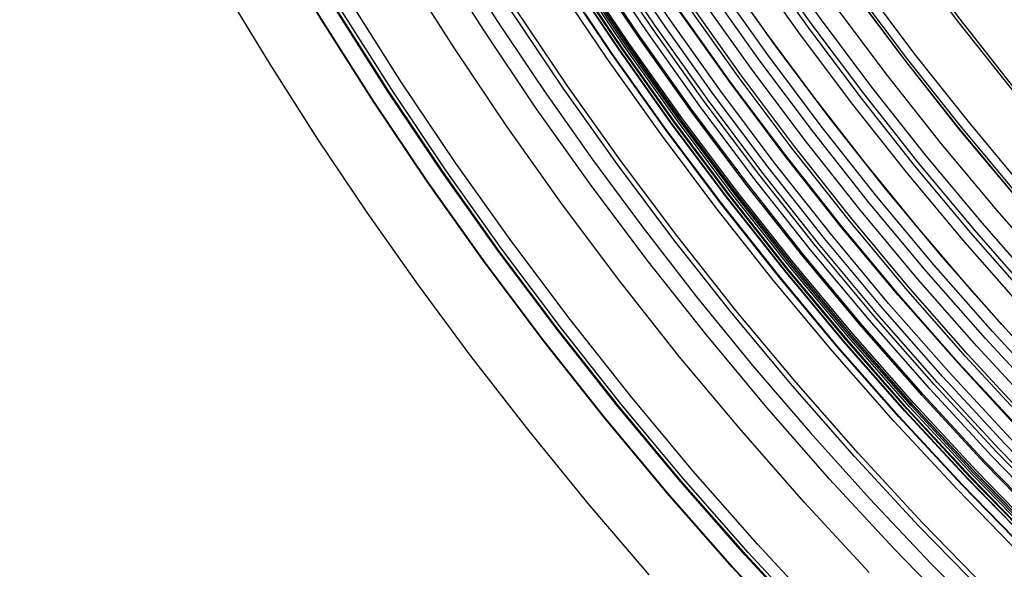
# Model space of a CAD drawing. Header units: millimetres. Extents: x -14 to 488, y -50 to 50.
# Tile 223 of 256: x 422.36 to 431.13, y -22.74 to -17.84. Entities that reach past the tile are written whole.
import ezdxf

# ---------------------------------------------------------------- set-up
doc = ezdxf.new("R2010")
doc.units = ezdxf.units.MM
doc.header["$MEASUREMENT"] = 0
doc.layers.add('Default', color=7, linetype='Continuous')

msp = doc.modelspace()

# ---------------------------------------------------------------- linework, layer by layer
at = {"layer": 'Default', "extrusion": (1.29204e-07, -2.43344e-08, 1)}
msp.add_lwpolyline([(425.4104, 0), (425.4162, -0.5703), (425.4334, -1.1445), (425.4625, -1.7221), (425.5037, -2.3028), (425.557, -2.8864), (425.6228, -3.4723), (425.7012, -4.0604), (425.7925, -4.6501), (425.8967, -5.2412), (426.0139, -5.8332), (426.1445, -6.4256), (426.2883, -7.0181), (426.4456, -7.6102), (426.6164, -8.2016), (426.8008, -8.7917), (426.9987, -9.38), (427.2103, -9.9663), (427.4356, -10.5499), (427.6744, -11.1304), (427.9268, -11.7074), (428.1927, -12.2803), (428.4721, -12.8488), (428.7647, -13.4123), (429.0706, -13.9705), (429.3895, -14.5227), (429.7212, -15.0687), (430.0657, -15.6078), (430.4226, -16.1398), (430.7918, -16.6641), (431.173, -17.1804), (431.5659, -17.6883), (431.9702, -18.1872), (432.3858, -18.677), (432.8121, -19.1571), (433.2489, -19.6272), (433.6959, -20.0871), (434.1526, -20.5363), (434.6187, -20.9746), (435.0938, -21.4017), (435.5775, -21.8173), (436.0693, -22.2211), (436.569, -22.613), (437.0759, -22.9928), (437.5898, -23.3601), (438.1101, -23.715), (438.6363, -24.0571), (439.1682, -24.3865), (439.7051, -24.7029), (440.2467, -25.0064), (440.7924, -25.2968), (441.342, -25.5741), (441.8947, -25.8383), (442.4504, -26.0893), (443.0084, -26.3272), (443.5685, -26.552), (444.13, -26.7638), (444.6927, -26.9626), (445.2561, -27.1485), (445.8198, -27.3216), (446.3833, -27.4821), (446.9464, -27.63), (447.5087, -27.7655), (448.0697, -27.8887), (448.6291, -27.9999), (449.1907, -28.0999), (449.7581, -28.1891), (450.3311, -28.2675), (450.9094, -28.3345), (451.4927, -28.3901), (452.0808, -28.4339), (452.6732, -28.4657), (453.2696, -28.4852), (453.8698, -28.4922), (454.4732, -28.4865), (455.0796, -28.4679), (455.6884, -28.4362), (456.2995, -28.3912), (456.9122, -28.3328), (457.5262, -28.2608), (458.1411, -28.1752), (458.7563, -28.0757), (459.3715, -27.9624), (459.9862, -27.8351), (460.6, -27.6939), (461.2122, -27.5386), (461.8226, -27.3693), (462.4306, -27.186), (463.0356, -26.9888), (463.6374, -26.7776), (464.2353, -26.5526), (464.8289, -26.3139), (465.4177, -26.0616), (466.0014, -25.7959), (466.5793, -25.5168), (467.1511, -25.2247), (467.7163, -24.9197), (468.2744, -24.602), (468.8252, -24.2719), (469.368, -23.9296), (469.9027, -23.5755), (470.4287, -23.2098), (470.9457, -22.8329), (471.4533, -22.445), (471.9512, -22.0466), (472.4391, -21.638), (472.9167, -21.2195), (473.3837, -20.7916), (473.8399, -20.3547), (474.2849, -19.909), (474.7185, -19.4552), (475.1406, -18.9935), (475.551, -18.5244), (475.9495, -18.0484), (476.3359, -17.5658), (476.7101, -17.0771), (477.072, -16.5827), (477.4215, -16.0832), (477.7586, -15.5788), (478.0832, -15.0701), (478.3952, -14.5574), (478.6948, -14.0412), (478.9817, -13.522), (479.2562, -13.0001), (479.5182, -12.476), (479.7678, -11.95), (480.005, -11.4225), (480.2299, -10.894), (480.4427, -10.3648)], dxfattribs=at)
at = {"layer": 'Default'}
for points in [[(436.7603, -26.2205), (436.0935, -25.7723), (435.437, -25.306), (434.7914, -24.822), (434.1574, -24.3207), (433.5357, -23.8026), (432.927, -23.268), (432.332, -22.7174), (431.7512, -22.1515), (431.1853, -21.5707), (430.6347, -20.9756), (430.1001, -20.367), (429.5819, -19.7453), (429.0806, -19.1113), (428.5967, -18.4657), (428.1304, -17.8091), (427.6822, -17.1424), (427.2523, -16.4662), (426.8411, -15.7812), (426.4488, -15.0884), (426.0755, -14.3883), (425.7214, -13.6818), (425.3866, -12.9696), (425.0712, -12.2525)], [(436.6357, -26.411), (435.9641, -25.9596), (435.3028, -25.4899), (434.6525, -25.0024), (434.0139, -24.4975), (433.3877, -23.9756), (432.7746, -23.4371), (432.1752, -22.8825), (431.5902, -22.3125), (431.0202, -21.7274), (430.4656, -21.1281), (429.9271, -20.515), (429.4052, -19.8888), (428.9003, -19.2502), (428.4128, -18.5999), (427.9431, -17.9386), (427.4916, -17.267), (427.0587, -16.5858), (426.6445, -15.8959), (426.2493, -15.198), (425.8733, -14.4928), (425.5166, -13.7812), (425.1794, -13.0638), (424.8617, -12.3415)], [(436.666, -26.3647), (435.9956, -25.914), (435.3354, -25.4452), (434.6862, -24.9586), (434.0488, -24.4545), (433.4237, -23.9335), (432.8117, -23.396), (432.2133, -22.8424), (431.6294, -22.2733), (431.0603, -21.6893), (430.5067, -21.091), (429.9692, -20.479), (429.4481, -19.8539), (428.9441, -19.2164), (428.4575, -18.5673), (427.9886, -17.9071), (427.538, -17.2367), (427.1057, -16.5568), (426.6923, -15.8681), (426.2978, -15.1714), (425.9224, -14.4674), (425.5664, -13.757), (425.2298, -13.0409), (424.9126, -12.3199)], [(436.6848, -26.3359), (436.0151, -25.8857), (435.3557, -25.4174), (434.7072, -24.9313), (434.0705, -24.4278), (433.4461, -23.9074), (432.8347, -23.3704), (432.237, -22.8174), (431.6537, -22.249), (431.0852, -21.6656), (430.5323, -21.068), (429.9953, -20.4566), (429.4749, -19.8322), (428.9714, -19.1954), (428.4853, -18.547), (428.0169, -17.8875), (427.5668, -17.2179), (427.135, -16.5387), (426.722, -15.8507), (426.3279, -15.1548), (425.953, -14.4516), (425.5973, -13.742), (425.2611, -13.0267), (424.9443, -12.3064)], [(436.7222, -26.2788), (436.0539, -25.8296), (435.3959, -25.3623), (434.7489, -24.8772), (434.1135, -24.3748), (433.4904, -23.8555), (432.8804, -23.3197), (432.284, -22.7679), (431.7019, -22.2007), (431.1347, -21.6186), (430.583, -21.0223), (430.0472, -20.4123), (429.5278, -19.7892), (429.0254, -19.1538), (428.5404, -18.5067), (428.0731, -17.8487), (427.6239, -17.1805), (427.1931, -16.5028), (426.7809, -15.8163), (426.3877, -15.1219), (426.0136, -14.4203), (425.6587, -13.7122), (425.3232, -12.9984), (425.0071, -12.2797)], [(436.9338, -24.5563), (436.3083, -24.112), (435.6931, -23.6509), (435.089, -23.1732), (434.4967, -22.6795), (433.9167, -22.1701), (433.3498, -21.6455), (432.7964, -21.1063), (432.2571, -20.5529), (431.7326, -19.9859), (431.2232, -19.406), (430.7295, -18.8136), (430.2518, -18.2096), (429.7907, -17.5944), (429.3464, -16.9688), (428.9194, -16.3336), (428.5098, -15.6893), (428.118, -15.0366), (427.7441, -14.3764), (427.3885, -13.7094), (427.0511, -13.0362), (426.7321, -12.3576)], [(436.9354, -24.554), (436.3099, -24.1098), (435.6948, -23.6487), (435.0907, -23.1711), (434.4985, -22.6774), (433.9186, -22.1681), (433.3516, -21.6436), (432.7983, -21.1044), (432.2591, -20.551), (431.7346, -19.9841), (431.2253, -19.4042), (430.7316, -18.8119), (430.254, -18.2079), (429.7929, -17.5928), (429.3487, -16.9673), (428.9216, -16.3321), (428.5121, -15.6878), (428.1203, -15.0353), (427.7465, -14.3751), (427.3909, -13.7081), (427.0535, -13.035), (426.7346, -12.3565)], [(436.9485, -24.535), (436.3235, -24.0911), (435.7089, -23.6304), (435.1053, -23.1532), (434.5135, -22.6599), (433.934, -22.1509), (433.3675, -21.6268), (432.8146, -21.088), (432.2759, -20.5351), (431.7517, -19.9687), (431.2428, -19.3892), (430.7495, -18.7974), (430.2723, -18.1938), (429.8115, -17.5792), (429.3677, -16.9542), (428.941, -16.3194), (428.5317, -15.6757), (428.1403, -15.0236), (427.7668, -14.364), (427.4114, -13.6975), (427.0743, -13.0249), (426.7556, -12.3469)], [(436.9929, -24.4707), (436.3696, -24.028), (435.7565, -23.5685), (435.1546, -23.0925), (434.5643, -22.6005), (433.9864, -22.0929), (433.4214, -21.5701), (432.8699, -21.0328), (432.3325, -20.4813), (431.8098, -19.9163), (431.3022, -19.3384), (430.8102, -18.7481), (430.3342, -18.1461), (429.8747, -17.5331), (429.432, -16.9097), (429.0064, -16.2767), (428.5983, -15.6346), (428.2078, -14.9843), (427.8353, -14.3264), (427.4808, -13.6616), (427.1446, -12.9908), (426.8268, -12.3146)], [(429.4147, -23.2518), (428.8213, -22.6104), (428.245, -21.9543), (427.6865, -21.2842), (427.1461, -20.6008), (426.6244, -19.9048), (426.1218, -19.1971), (425.6387, -18.4784), (425.1753, -17.7495), (424.7321, -17.0112), (424.3091, -16.2643), (423.9067, -15.5096), (423.5251, -14.7481), (423.1642, -13.9804), (422.8242, -13.2074), (422.5052, -12.43)], [(429.4199, -23.2469), (428.8266, -22.6056), (428.2504, -21.9497), (427.692, -21.2797), (427.1518, -20.5964), (426.6302, -19.9006), (426.1277, -19.1931), (425.6446, -18.4745), (425.1814, -17.7457), (424.7382, -17.0076), (424.3154, -16.2609), (423.9131, -15.5064), (423.5315, -14.745), (423.1707, -13.9774), (422.8308, -13.2046), (422.5118, -12.4274)], [(429.4418, -23.2261), (428.849, -22.5854), (428.2734, -21.93), (427.7154, -21.2606), (427.1757, -20.578), (426.6546, -19.8828), (426.1525, -19.1759), (425.6699, -18.458), (425.2071, -17.7299), (424.7643, -16.9924), (424.3418, -16.2463), (423.9399, -15.4925), (423.5586, -14.7318), (423.1982, -13.9649), (422.8586, -13.1928), (422.5399, -12.4162)], [(429.5214, -23.1506), (428.9305, -22.5119), (428.3568, -21.8587), (427.8006, -21.1915), (427.2626, -20.5111), (426.7432, -19.8181), (426.2428, -19.1135), (425.7617, -18.3979), (425.3004, -17.6722), (424.8591, -16.9371), (424.438, -16.1935), (424.0374, -15.4421), (423.6573, -14.6838), (423.298, -13.9195), (422.9596, -13.1499), (422.6419, -12.3758)], [(436.4871, -26.6383), (435.8097, -26.183), (435.1427, -25.7093), (434.4868, -25.2176), (433.8427, -24.7083), (433.2111, -24.1819), (432.5928, -23.6388), (431.9882, -23.0794), (431.3982, -22.5045), (430.8232, -21.9144), (430.2639, -21.3099), (429.7208, -20.6915), (429.1943, -20.06), (428.6851, -19.4159), (428.1934, -18.76), (427.7197, -18.0929), (427.2643, -17.4156), (426.8276, -16.7286), (426.4099, -16.0327), (426.0113, -15.3288), (425.632, -14.6176), (425.2723, -13.8998), (424.9322, -13.1763), (424.6118, -12.4478)], [(436.4909, -26.6325), (435.8137, -26.1772), (435.1468, -25.7036), (434.4911, -25.2121), (433.8471, -24.7029), (433.2157, -24.1766), (432.5975, -23.6336), (431.9931, -23.0744), (431.4031, -22.4995), (430.8283, -21.9096), (430.2691, -21.3052), (429.7261, -20.687), (429.1998, -20.0555), (428.6906, -19.4116), (428.199, -18.7558), (427.7255, -18.089), (427.2702, -17.4117), (426.8336, -16.7249), (426.4159, -16.0292), (426.0174, -15.3254), (425.6382, -14.6144), (425.2786, -13.8967), (424.9386, -13.1734), (424.6182, -12.445)], [(436.504, -26.6125), (435.8273, -26.1576), (435.1609, -25.6843), (434.5057, -25.1931), (433.8622, -24.6843), (433.2312, -24.1584), (432.6135, -23.6158), (432.0095, -23.057), (431.42, -22.4826), (430.8456, -21.8932), (430.2869, -21.2892), (429.7443, -20.6714), (429.2183, -20.0405), (428.7096, -19.397), (428.2183, -18.7417), (427.7451, -18.0754), (427.2902, -17.3987), (426.8539, -16.7124), (426.4366, -16.0172), (426.0383, -15.3139), (425.6595, -14.6034), (425.3001, -13.8863), (424.9603, -13.1635), (424.6402, -12.4357)], [(436.5136, -26.5979), (435.8372, -26.1432), (435.1712, -25.6702), (434.5163, -25.1793), (433.8732, -24.6708), (433.2426, -24.1451), (432.6251, -23.6028), (432.0215, -23.0444), (431.4324, -22.4703), (430.8583, -21.8811), (430.2998, -21.2775), (429.7575, -20.6601), (429.2319, -20.0295), (428.7234, -19.3864), (428.2325, -18.7315), (427.7595, -18.0655), (427.3048, -17.3891), (426.8688, -16.7032), (426.4516, -16.0084), (426.0536, -15.3055), (425.675, -14.5954), (425.3158, -13.8787), (424.9762, -13.1562), (424.6563, -12.4288)], [(436.5214, -26.5859), (435.8453, -26.1315), (435.1796, -25.6587), (434.525, -25.168), (433.8822, -24.6597), (433.2518, -24.1343), (432.6347, -23.5923), (432.0313, -23.0341), (431.4425, -22.4602), (430.8686, -21.8713), (430.3104, -21.268), (429.7683, -20.6508), (429.2429, -20.0205), (428.7347, -19.3777), (428.244, -18.7231), (427.7712, -18.0574), (427.3167, -17.3813), (426.8809, -16.6957), (426.4639, -16.0012), (426.0661, -15.2987), (425.6876, -14.5888), (425.3286, -13.8725), (424.9892, -13.1504), (424.6694, -12.4233)], [(436.5226, -26.5841), (435.8466, -26.1297), (435.1809, -25.6569), (434.5263, -25.1663), (433.8836, -24.658), (433.2533, -24.1326), (432.6362, -23.5906), (432.0329, -23.0324), (431.444, -22.4587), (430.8702, -21.8698), (430.312, -21.2665), (429.77, -20.6494), (429.2447, -20.0191), (428.7364, -19.3763), (428.2457, -18.7218), (427.773, -18.0561), (427.3186, -17.3801), (426.8828, -16.6945), (426.4659, -16.0001), (426.0681, -15.2976), (425.6896, -14.5878), (425.3306, -13.8715), (424.9912, -13.1494), (424.6714, -12.4224)], [(436.5311, -26.5711), (435.8554, -26.1169), (435.1901, -25.6444), (434.5358, -25.1539), (433.8934, -24.646), (433.2634, -24.1209), (432.6466, -23.5791), (432.0436, -23.0212), (431.455, -22.4477), (430.8815, -21.8591), (430.3236, -21.2561), (429.7818, -20.6393), (429.2567, -20.0093), (428.7487, -19.3669), (428.2583, -18.7126), (427.7858, -18.0473), (427.3316, -17.3716), (426.896, -16.6864), (426.4793, -15.9923), (426.0817, -15.2901), (425.7034, -14.5807), (425.3446, -13.8647), (425.0053, -13.143), (424.6857, -12.4163)], [(436.586, -26.487), (435.9125, -26.0343), (435.2493, -25.5632), (434.5971, -25.0744), (433.9567, -24.568), (433.3287, -24.0445), (432.7138, -23.5045), (432.1127, -22.9483), (431.526, -22.3766), (430.9543, -21.79), (430.3982, -21.1889), (429.8581, -20.574), (429.3347, -19.946), (428.8283, -19.3056), (428.3394, -18.6534), (427.8684, -17.9902), (427.4157, -17.3166), (426.9814, -16.6336), (426.566, -15.9417), (426.1697, -15.2417), (425.7926, -14.5345), (425.4349, -13.8208), (425.0967, -13.1014), (424.7782, -12.377)], [(436.5934, -26.4758), (435.9201, -26.0232), (435.2572, -25.5524), (434.6053, -25.0637), (433.9651, -24.5575), (433.3374, -24.0343), (432.7228, -23.4945), (432.122, -22.9386), (431.5355, -22.3671), (430.9641, -21.7807), (430.4082, -21.1799), (429.8684, -20.5653), (429.3451, -19.9375), (428.839, -19.2974), (428.3503, -18.6455), (427.8795, -17.9825), (427.4269, -17.3093), (426.9929, -16.6265), (426.5777, -15.9349), (426.1815, -15.2353), (425.8046, -14.5284), (425.447, -13.815), (425.109, -13.0959), (424.7905, -12.3718)], [(436.8165, -24.7261), (436.1866, -24.2787), (435.5672, -23.8144), (434.9589, -23.3335), (434.3625, -22.8363), (433.7785, -22.3234), (433.2076, -21.7952), (432.6504, -21.2523), (432.1075, -20.695), (431.5793, -20.1241), (431.0664, -19.5402), (430.5692, -18.9437), (430.0883, -18.3355), (429.6239, -17.7161), (429.1766, -17.0862), (428.7466, -16.4465), (428.3342, -15.7977), (427.9397, -15.1406), (427.5632, -14.4759), (427.2051, -13.8042), (426.8654, -13.1264), (426.5442, -12.4431)], [(429.3008, -23.36), (428.7046, -22.7156), (428.1257, -22.0564), (427.5645, -21.3832), (427.0216, -20.6966), (426.4975, -19.9974), (425.9926, -19.2864), (425.5072, -18.5644), (425.0417, -17.8321), (424.5963, -17.0903), (424.1714, -16.34), (423.7672, -15.5818), (423.3837, -14.8167), (423.0212, -14.0454), (422.6796, -13.2689), (422.3591, -12.4878)], [(429.3038, -23.3571), (428.7077, -22.7128), (428.1288, -22.0537), (427.5677, -21.3806), (427.0249, -20.6941), (426.5009, -19.995), (425.996, -19.2841), (425.5107, -18.5621), (425.0452, -17.8299), (424.5999, -17.0882), (424.1751, -16.338), (423.7709, -15.5799), (423.3875, -14.8149), (423.025, -14.0437), (422.6835, -13.2672), (422.363, -12.4863)], [(431.8797, -23.1937), (431.2867, -22.6159), (430.7089, -22.023), (430.1468, -21.4154), (429.601, -20.794), (429.072, -20.1593), (428.5602, -19.512), (428.0661, -18.8529), (427.59, -18.1825), (427.1324, -17.5018), (426.6936, -16.8114), (426.2737, -16.1121), (425.8731, -15.4047), (425.492, -14.69), (425.1305, -13.9686), (424.7887, -13.2415), (424.4667, -12.5094)], [(436.4327, -26.7215), (435.7532, -26.2647), (435.0841, -25.7896), (434.4262, -25.2964), (433.7801, -24.7855), (433.1465, -24.2574), (432.5262, -23.7126), (431.9198, -23.1515), (431.3279, -22.5748), (430.7512, -21.9829), (430.1901, -21.3765), (429.6453, -20.7561), (429.1172, -20.1226), (428.6063, -19.4765), (428.1131, -18.8185), (427.6379, -18.1494), (427.1812, -17.47), (426.7431, -16.7808), (426.324, -16.0828), (425.9242, -15.3767), (425.5437, -14.6632), (425.1829, -13.9432), (424.8417, -13.2174), (424.5203, -12.4866)], [(436.435, -26.7181), (435.7556, -26.2614), (435.0866, -25.7863), (434.4287, -25.2931), (433.7827, -24.7823), (433.1492, -24.2543), (432.529, -23.7095), (431.9226, -23.1485), (431.3308, -22.5719), (430.7541, -21.98), (430.1931, -21.3737), (429.6484, -20.7535), (429.1204, -20.12), (428.6096, -19.474), (428.1164, -18.8161), (427.6413, -18.1471), (427.1846, -17.4677), (426.7466, -16.7787), (426.3276, -16.0807), (425.9278, -15.3747), (425.5474, -14.6613), (425.1866, -13.9414), (424.8455, -13.2157), (424.5241, -12.485)], [(436.4732, -26.6596), (435.7953, -26.2039), (435.1277, -25.7298), (434.4713, -25.2378), (433.8267, -24.7281), (433.1946, -24.2012), (432.5757, -23.6577), (431.9707, -23.0979), (431.3802, -22.5225), (430.8048, -21.932), (430.245, -21.3269), (429.7015, -20.7081), (429.1746, -20.076), (428.6649, -19.4314), (428.1728, -18.775), (427.6988, -18.1074), (427.243, -17.4295), (426.806, -16.742), (426.3879, -16.0456), (425.989, -15.3411), (425.6094, -14.6293), (425.2494, -13.9109), (424.909, -13.1868), (424.5884, -12.4577)], [(436.4748, -26.6572), (435.7969, -26.2015), (435.1294, -25.7275), (434.4731, -25.2355), (433.8285, -24.7258), (433.1965, -24.199), (432.5777, -23.6555), (431.9727, -23.0958), (431.3822, -22.5204), (430.8069, -21.93), (430.2472, -21.325), (429.7036, -20.7062), (429.1768, -20.0742), (428.6672, -19.4296), (428.1752, -18.7733), (427.7011, -18.1058), (427.2455, -17.4279), (426.8085, -16.7404), (426.3904, -16.0441), (425.9915, -15.3397), (425.612, -14.6279), (425.252, -13.9096), (424.9117, -13.1856), (424.591, -12.4566)], [(436.7183, -24.8681), (436.0848, -24.4182), (435.4618, -23.9512), (434.8501, -23.4675), (434.2502, -22.9675), (433.6629, -22.4517), (433.0887, -21.9205), (432.5283, -21.3744), (431.9822, -20.814), (431.451, -20.2398), (430.9351, -19.6525), (430.4351, -19.0526), (429.9514, -18.4409), (429.4844, -17.8179), (429.0345, -17.1844), (428.602, -16.541), (428.1873, -15.8885), (427.7905, -15.2276), (427.4119, -14.559), (427.0517, -13.8835), (426.71, -13.2018), (426.387, -12.5146)], [(436.5884, -25.0562), (435.9501, -24.6028), (435.3224, -24.1323), (434.706, -23.645), (434.1016, -23.1412), (433.5099, -22.6214), (432.9314, -22.0862), (432.3667, -21.536), (431.8165, -20.9713), (431.2812, -20.3928), (430.7615, -19.801), (430.2577, -19.1966), (429.7704, -18.5803), (429.2998, -17.9526), (428.8465, -17.3143), (428.4108, -16.6661), (427.9929, -16.0086), (427.5931, -15.3428), (427.2116, -14.6691), (426.8487, -13.9885), (426.5044, -13.3016), (426.179, -12.6092)], [(436.642, -24.9786), (436.0057, -24.5267), (435.3799, -24.0576), (434.7655, -23.5717), (434.163, -23.0695), (433.573, -22.5514), (432.9963, -22.0178), (432.4334, -21.4693), (431.8849, -20.9064), (431.3513, -20.3296), (430.8332, -19.7397), (430.3309, -19.1372), (429.8451, -18.5227), (429.376, -17.897), (428.9241, -17.2607), (428.4897, -16.6145), (428.0731, -15.9591), (427.6745, -15.2952), (427.2943, -14.6237), (426.9325, -13.9452), (426.5893, -13.2604), (426.2648, -12.5702)], [(436.6656, -24.9444), (436.0302, -24.4931), (435.4053, -24.0247), (434.7917, -23.5395), (434.19, -23.038), (433.6008, -22.5205), (433.0249, -21.9877), (432.4628, -21.4399), (431.915, -20.8778), (431.3821, -20.3018), (430.8647, -19.7127), (430.3632, -19.111), (429.878, -18.4974), (429.4096, -17.8725), (428.9583, -17.2371), (428.5245, -16.5917), (428.1084, -15.9372), (427.7104, -15.2743), (427.3307, -14.6037), (426.9694, -13.9261), (426.6267, -13.2423), (426.3026, -12.553)], [(430.9529, -22.9498), (430.3665, -22.3481), (429.7961, -21.7316), (429.2423, -21.101), (428.7054, -20.4569), (428.186, -19.8001), (427.6846, -19.1312), (427.2016, -18.451), (426.7372, -17.7602), (426.2919, -17.0596), (425.8658, -16.35), (425.4593, -15.6322), (425.0726, -14.9068), (424.7057, -14.1749), (424.3589, -13.437), (424.0321, -12.6941)], [(430.9838, -22.9189), (430.3982, -22.318), (429.8286, -21.7023), (429.2755, -21.0726), (428.7393, -20.4294), (428.2207, -19.7734), (427.7199, -19.1054), (427.2375, -18.4261), (426.7738, -17.7363), (426.329, -17.0367), (425.9036, -16.328), (425.4976, -15.6111), (425.1114, -14.8868), (424.745, -14.1558), (424.3987, -13.4189), (424.0724, -12.677)], [(436.4532, -25.2519), (435.8099, -24.795), (435.1773, -24.3208), (434.5561, -23.8296), (433.947, -23.3219), (433.3506, -22.7981), (432.7676, -22.2587), (432.1985, -21.7042), (431.644, -21.1351), (431.1046, -20.5521), (430.5807, -19.9557), (430.073, -19.3466), (429.5819, -18.7254), (429.1077, -18.0928), (428.6508, -17.4495), (428.2117, -16.7962), (427.7905, -16.1337), (427.3876, -15.4626), (427.0032, -14.7837), (426.6374, -14.0977), (426.2905, -13.4055), (425.9624, -12.7077)], [(437.0019, -25.8509), (436.3446, -25.409), (435.6973, -24.9493), (435.0608, -24.4721), (434.4357, -23.9779), (433.8228, -23.4671), (433.2227, -22.94), (432.6361, -22.3972), (432.0634, -21.8392), (431.5055, -21.2666), (430.9627, -20.68), (430.4356, -20.0799), (429.9247, -19.467), (429.4305, -18.8419), (428.9534, -18.2054), (428.4937, -17.5581), (428.0518, -16.9008), (427.628, -16.2341), (427.2226, -15.5588), (426.8358, -14.8757), (426.4677, -14.1855), (426.1186, -13.4889), (425.7886, -12.7868)], [(437.0501, -25.7772), (436.3946, -25.3365), (435.7492, -24.8781), (435.1145, -24.4024), (434.4912, -23.9095), (433.8801, -23.4001), (433.2817, -22.8746), (432.6967, -22.3333), (432.1257, -21.7769), (431.5694, -21.206), (431.0281, -20.621), (430.5026, -20.0226), (429.9931, -19.4114), (429.5003, -18.7882), (429.0245, -18.1535), (428.5662, -17.508), (428.1255, -16.8526), (427.7029, -16.1878), (427.2987, -15.5144), (426.913, -14.8333), (426.546, -14.145), (426.1979, -13.4504), (425.8688, -12.7503)], [(436.6541, -23.6381), (436.051, -23.186), (435.4588, -22.7178), (434.8781, -22.2337), (434.3095, -21.7344), (433.7537, -21.2201), (433.2112, -20.6915), (432.6826, -20.149), (432.1683, -19.5931), (431.6689, -19.0246), (431.1849, -18.4439), (430.7167, -17.8517), (430.2646, -17.2486), (429.8291, -16.6353), (429.4104, -16.0125), (429.0089, -15.3809), (428.6248, -14.7411), (428.2583, -14.0939), (427.9096, -13.4399), (427.5788, -12.78)], [(436.6689, -23.6177), (436.0664, -23.166), (435.4747, -22.6982), (434.8945, -22.2146), (434.3264, -21.7156), (433.7711, -21.2018), (433.2291, -20.6736), (432.7009, -20.1316), (432.1871, -19.5762), (431.6881, -19.0082), (431.2045, -18.428), (430.7367, -17.8363), (430.285, -17.2337), (429.8498, -16.621), (429.4315, -15.9987), (429.0303, -15.3676), (428.6466, -14.7284), (428.2804, -14.0817), (427.932, -13.4284), (427.6015, -12.769)], [(430.7412, -23.1615), (430.1494, -22.5542), (429.5738, -21.9321), (429.0148, -21.2956), (428.473, -20.6456), (427.9488, -19.9827), (427.4428, -19.3077), (426.9553, -18.6212), (426.4866, -17.924), (426.0372, -17.217), (425.6072, -16.5008), (425.197, -15.7763), (424.8067, -15.0443), (424.4364, -14.3056), (424.0864, -13.5609), (423.7566, -12.8112)], [(436.8711, -26.051), (436.2086, -25.6057), (435.5563, -25.1425), (434.9149, -24.6616), (434.285, -24.1636), (433.6673, -23.6488), (433.0626, -23.1176), (432.4714, -22.5706), (431.8944, -22.0083), (431.3321, -21.4313), (430.7851, -20.8401), (430.2539, -20.2353), (429.7391, -19.6177), (429.241, -18.9878), (428.7602, -18.3464), (428.297, -17.6941), (427.8516, -17.0316), (427.4246, -16.3598), (427.016, -15.6793), (426.6262, -14.9909), (426.2553, -14.2953), (425.9035, -13.5933), (425.5709, -12.8858)], [(436.8861, -26.028), (436.2243, -25.5831), (435.5725, -25.1202), (434.9317, -24.6398), (434.3023, -24.1422), (433.6852, -23.6278), (433.081, -23.0972), (432.4903, -22.5507), (431.9138, -21.9889), (431.352, -21.4123), (430.8055, -20.8217), (430.2748, -20.2174), (429.7605, -19.6003), (429.2629, -18.971), (428.7824, -18.3301), (428.3196, -17.6784), (427.8747, -17.0166), (427.448, -16.3453), (427.0398, -15.6654), (426.6503, -14.9776), (426.2798, -14.2827), (425.9283, -13.5813), (425.596, -12.8744)], [(436.9455, -25.9373), (436.2859, -25.4939), (435.6365, -25.0327), (434.9978, -24.5539), (434.3707, -24.058), (433.7557, -23.5455), (433.1536, -23.0166), (432.565, -22.472), (431.9905, -21.9122), (431.4306, -21.3377), (430.886, -20.7491), (430.3572, -20.147), (429.8446, -19.532), (429.3488, -18.9049), (428.87, -18.2662), (428.4088, -17.6168), (427.9654, -16.9572), (427.5402, -16.2883), (427.1334, -15.6108), (426.7453, -14.9254), (426.3761, -14.2329), (426.0258, -13.534), (425.6946, -12.8295)], [(429.9271, -22.7654), (429.346, -22.1374), (428.7818, -21.495), (428.2349, -20.8389), (427.7059, -20.1698), (427.1951, -19.4884), (426.703, -18.7955), (426.23, -18.0918), (425.7763, -17.3781), (425.3423, -16.6553), (424.9283, -15.924), (424.5343, -15.1852), (424.1606, -14.4395), (423.8073, -13.6879), (423.4744, -12.9311)], [(436.8216, -26.1267), (436.1572, -25.6801), (435.503, -25.2155), (434.8597, -24.7332), (434.228, -24.2337), (433.6086, -23.7174), (433.0021, -23.1847), (432.4092, -22.6362), (431.8304, -22.0722), (431.2665, -21.4935), (430.7179, -20.9006), (430.1853, -20.2941), (429.6689, -19.6747), (429.1694, -19.0429), (428.6872, -18.3996), (428.2226, -17.7454), (427.776, -17.0811), (427.3477, -16.4073), (426.9379, -15.7248), (426.547, -15.0344), (426.175, -14.3368), (425.8222, -13.6328), (425.4886, -12.9232)], [(436.8252, -26.1212), (436.161, -25.6747), (435.5069, -25.2102), (434.8637, -24.7281), (434.2321, -24.2287), (433.6128, -23.7124), (433.0065, -23.1799), (432.4137, -22.6314), (431.8351, -22.0676), (431.2713, -21.489), (430.7228, -20.8962), (430.1902, -20.2898), (429.674, -19.6705), (429.1746, -19.0389), (428.6925, -18.3958), (428.228, -17.7417), (427.7815, -17.0775), (427.3532, -16.4038), (426.9436, -15.7215), (426.5527, -15.0312), (426.1808, -14.3338), (425.8281, -13.63), (425.4946, -12.9205)], [(426.4678, -13.7654), (426.7898, -14.3892), (427.126, -15.0055), (427.4762, -15.614), (427.8402, -16.2142), (428.2178, -16.8061), (428.6089, -17.3891), (429.0131, -17.963), (429.4305, -18.5276), (429.8869, -19.1154), (430.3574, -19.692), (430.8418, -20.2571), (431.3397, -20.8102), (431.8509, -21.3512), (432.375, -21.8796), (432.9118, -22.3951), (433.4609, -22.8975), (434.0458, -23.4064), (434.6433, -23.9005), (435.2531, -24.3792), (435.8748, -24.8425), (436.508, -25.2899)], [(426.4678, -13.7654), (426.7898, -14.3892), (427.126, -15.0055), (427.4762, -15.614), (427.8402, -16.2142), (428.2178, -16.8061), (428.6089, -17.3891), (429.0131, -17.963), (429.4305, -18.5276), (429.8869, -19.1154), (430.3574, -19.692), (430.8418, -20.2571), (431.3397, -20.8102), (431.8509, -21.3512), (432.375, -21.8796), (432.9118, -22.3951), (433.4609, -22.8975), (434.0458, -23.4064), (434.6433, -23.9005), (435.2531, -24.3792), (435.8748, -24.8425), (436.508, -25.2899)], [(424.7562, -14.6242), (425.0983, -15.2869), (425.4555, -15.9417), (425.8275, -16.5881), (426.2142, -17.2258), (426.6154, -17.8545), (427.0309, -18.4739), (427.4604, -19.0837), (427.9037, -19.6835), (428.3886, -20.308), (428.8885, -20.9206), (429.4031, -21.5209), (429.9321, -22.1085), (430.4752, -22.6832), (431.032, -23.2446), (431.6022, -23.7923), (432.1856, -24.326), (432.807, -24.8667), (433.4418, -25.3915), (434.0896, -25.9002), (434.7501, -26.3923), (435.4228, -26.8676), (436.1072, -27.3258), (436.803, -27.7666)], [(424.7562, -14.6242), (425.0983, -15.2869), (425.4555, -15.9417), (425.8275, -16.5881), (426.2142, -17.2258), (426.6154, -17.8545), (427.0309, -18.4739), (427.4604, -19.0837), (427.9037, -19.6835), (428.3886, -20.308), (428.8885, -20.9206), (429.4031, -21.5209), (429.9321, -22.1085), (430.4752, -22.6832), (431.032, -23.2446), (431.6022, -23.7923), (432.1856, -24.326), (432.807, -24.8667), (433.4418, -25.3915), (434.0896, -25.9002), (434.7501, -26.3923), (435.4228, -26.8676), (436.1072, -27.3258), (436.803, -27.7666)], [(423.0446, -15.4829), (423.4068, -16.1846), (423.785, -16.8778), (424.1789, -17.5622), (424.5883, -18.2373), (425.013, -18.903), (425.4529, -19.5588), (425.9076, -20.2043), (426.377, -20.8393), (426.8903, -21.5005), (427.4196, -22.1491), (427.9644, -22.7846)], [(423.0446, -15.4829), (423.4068, -16.1846), (423.785, -16.8778), (424.1789, -17.5622), (424.5883, -18.2373), (425.013, -18.903), (425.4529, -19.5588), (425.9076, -20.2043), (426.377, -20.8393), (426.8903, -21.5005), (427.4196, -22.1491), (427.9644, -22.7846)]]:
    msp.add_lwpolyline(points, dxfattribs=at)
at = {"layer": 'Default', "extrusion": (-0.60361, 0.79728, 0)}
for points in [[(-327.363, 20.26), (-327.3635, 20.3055), (-327.3649, 20.3514), (-327.3673, 20.3977), (-327.3707, 20.4443), (-327.3752, 20.4912), (-327.3807, 20.5384), (-327.3873, 20.5857), (-327.395, 20.6333), (-327.4037, 20.681), (-327.4136, 20.7288), (-327.4247, 20.7766), (-327.4369, 20.8245), (-327.4503, 20.8723), (-327.4648, 20.9201), (-327.4805, 20.9677), (-327.4974, 21.0152), (-327.5155, 21.0624), (-327.5348, 21.1094), (-327.5553, 21.156), (-327.5769, 21.2023), (-327.5997, 21.2481), (-327.6237, 21.2935), (-327.6488, 21.3384), (-327.6751, 21.3826), (-327.7025, 21.4263), (-327.731, 21.4693), (-327.7606, 21.5116), (-327.7912, 21.5531), (-327.8229, 21.5938), (-327.8556, 21.6337), (-327.8893, 21.6727), (-327.9239, 21.7107), (-327.9594, 21.7478), (-327.9957, 21.7838), (-328.0329, 21.8188), (-328.0709, 21.8528), (-328.1097, 21.8856), (-328.1492, 21.9173), (-328.1893, 21.9478), (-328.23, 21.9772), (-328.2714, 22.0053), (-328.3132, 22.0323), (-328.3556, 22.058), (-328.3984, 22.0824), (-328.4416, 22.1056), (-328.4851, 22.1275), (-328.5289, 22.1482), (-328.573, 22.1676), (-328.6173, 22.1857), (-328.6618, 22.2025), (-328.7064, 22.2181), (-328.751, 22.2324), (-328.7957, 22.2455), (-328.8403, 22.2573), (-328.8849, 22.268), (-328.9295, 22.2774), (-328.9738, 22.2856), (-329.0181, 22.2926), (-329.0621, 22.2985), (-329.1058, 22.3033), (-329.1493, 22.307), (-329.1925, 22.3096), (-329.2354, 22.3111), (-329.2779, 22.3116), (-329.3204, 22.3111), (-329.3633, 22.3096), (-329.4065, 22.307), (-329.45, 22.3033), (-329.4937, 22.2985), (-329.5378, 22.2926), (-329.582, 22.2856), (-329.6264, 22.2774), (-329.6709, 22.268), (-329.7155, 22.2573), (-329.7601, 22.2455), (-329.8048, 22.2324), (-329.8495, 22.2181), (-329.894, 22.2025), (-329.9385, 22.1857), (-329.9828, 22.1676), (-330.0269, 22.1482), (-330.0707, 22.1275), (-330.1142, 22.1056), (-330.1574, 22.0824), (-330.2002, 22.058), (-330.2426, 22.0323), (-330.2844, 22.0053), (-330.3258, 21.9772), (-330.3665, 21.9478), (-330.4067, 21.9173), (-330.4461, 21.8856), (-330.4849, 21.8528), (-330.5229, 21.8188), (-330.5601, 21.7838), (-330.5965, 21.7478), (-330.632, 21.7107), (-330.6666, 21.6727), (-330.7002, 21.6337), (-330.7329, 21.5938), (-330.7646, 21.5531), (-330.7952, 21.5116), (-330.8248, 21.4693), (-330.8533, 21.4263), (-330.8807, 21.3826), (-330.907, 21.3384), (-330.9321, 21.2935), (-330.9561, 21.2481), (-330.9789, 21.2023), (-331.0006, 21.156), (-331.021, 21.1094), (-331.0403, 21.0624), (-331.0584, 21.0152), (-331.0753, 20.9677), (-331.091, 20.9201), (-331.1056, 20.8723), (-331.1189, 20.8245), (-331.1311, 20.7766), (-331.1422, 20.7288), (-331.1521, 20.681), (-331.1609, 20.6333), (-331.1685, 20.5857), (-331.1751, 20.5384), (-331.1806, 20.4912), (-331.1851, 20.4443), (-331.1885, 20.3977), (-331.1909, 20.3514), (-331.1924, 20.3055), (-331.1928, 20.26)], [(-331.1928, 20.26), (-331.1924, 20.2144), (-331.1909, 20.1685), (-331.1885, 20.1222), (-331.1851, 20.0756), (-331.1806, 20.0287), (-331.1751, 19.9816), (-331.1685, 19.9342), (-331.1609, 19.8866), (-331.1521, 19.8389), (-331.1422, 19.7911), (-331.1311, 19.7433), (-331.1189, 19.6954), (-331.1056, 19.6476), (-331.091, 19.5998), (-331.0753, 19.5522), (-331.0584, 19.5048), (-331.0403, 19.4575), (-331.021, 19.4106), (-331.0006, 19.3639), (-330.9789, 19.3176), (-330.9561, 19.2718), (-330.9321, 19.2264), (-330.907, 19.1816), (-330.8807, 19.1373), (-330.8533, 19.0936), (-330.8248, 19.0506), (-330.7952, 19.0083), (-330.7646, 18.9668), (-330.7329, 18.9261), (-330.7002, 18.8862), (-330.6666, 18.8473), (-330.632, 18.8092), (-330.5965, 18.7722), (-330.5601, 18.7361), (-330.5229, 18.7011), (-330.4849, 18.6671), (-330.4461, 18.6343), (-330.4067, 18.6026), (-330.3665, 18.5721), (-330.3258, 18.5427), (-330.2844, 18.5146), (-330.2426, 18.4876), (-330.2002, 18.462), (-330.1574, 18.4375), (-330.1142, 18.4143), (-330.0707, 18.3924), (-330.0269, 18.3717), (-329.9828, 18.3524), (-329.9385, 18.3342), (-329.894, 18.3174), (-329.8495, 18.3018), (-329.8048, 18.2875), (-329.7601, 18.2744), (-329.7155, 18.2626), (-329.6709, 18.252), (-329.6264, 18.2426), (-329.582, 18.2343), (-329.5378, 18.2273), (-329.4937, 18.2214), (-329.45, 18.2166), (-329.4065, 18.2129), (-329.3633, 18.2103), (-329.3204, 18.2088), (-329.2779, 18.2083), (-329.2354, 18.2088), (-329.1925, 18.2103), (-329.1493, 18.2129), (-329.1058, 18.2166), (-329.0621, 18.2214), (-329.0181, 18.2273), (-328.9738, 18.2343), (-328.9295, 18.2426), (-328.8849, 18.252), (-328.8403, 18.2626), (-328.7957, 18.2744), (-328.751, 18.2875), (-328.7064, 18.3018), (-328.6618, 18.3174), (-328.6173, 18.3342), (-328.573, 18.3524), (-328.5289, 18.3717), (-328.4851, 18.3924), (-328.4416, 18.4143), (-328.3984, 18.4375), (-328.3556, 18.462), (-328.3132, 18.4876), (-328.2714, 18.5146), (-328.23, 18.5427), (-328.1893, 18.5721), (-328.1492, 18.6026), (-328.1097, 18.6343), (-328.0709, 18.6671), (-328.0329, 18.7011), (-327.9957, 18.7361), (-327.9594, 18.7722), (-327.9239, 18.8092), (-327.8893, 18.8473), (-327.8556, 18.8862), (-327.8229, 18.9261), (-327.7912, 18.9668), (-327.7606, 19.0083), (-327.731, 19.0506), (-327.7025, 19.0936), (-327.6751, 19.1373), (-327.6488, 19.1816), (-327.6237, 19.2264), (-327.5997, 19.2718), (-327.5769, 19.3176), (-327.5553, 19.3639), (-327.5348, 19.4106), (-327.5155, 19.4575), (-327.4974, 19.5048), (-327.4805, 19.5522), (-327.4648, 19.5998), (-327.4503, 19.6476), (-327.4369, 19.6954), (-327.4247, 19.7433), (-327.4136, 19.7911), (-327.4037, 19.8389), (-327.395, 19.8866), (-327.3873, 19.9342), (-327.3807, 19.9816), (-327.3752, 20.0287), (-327.3707, 20.0756), (-327.3673, 20.1222), (-327.3649, 20.1685), (-327.3635, 20.2144), (-327.363, 20.26)]]:
    msp.add_lwpolyline(points, dxfattribs=at)

doc.saveas('drawing.dxf')
